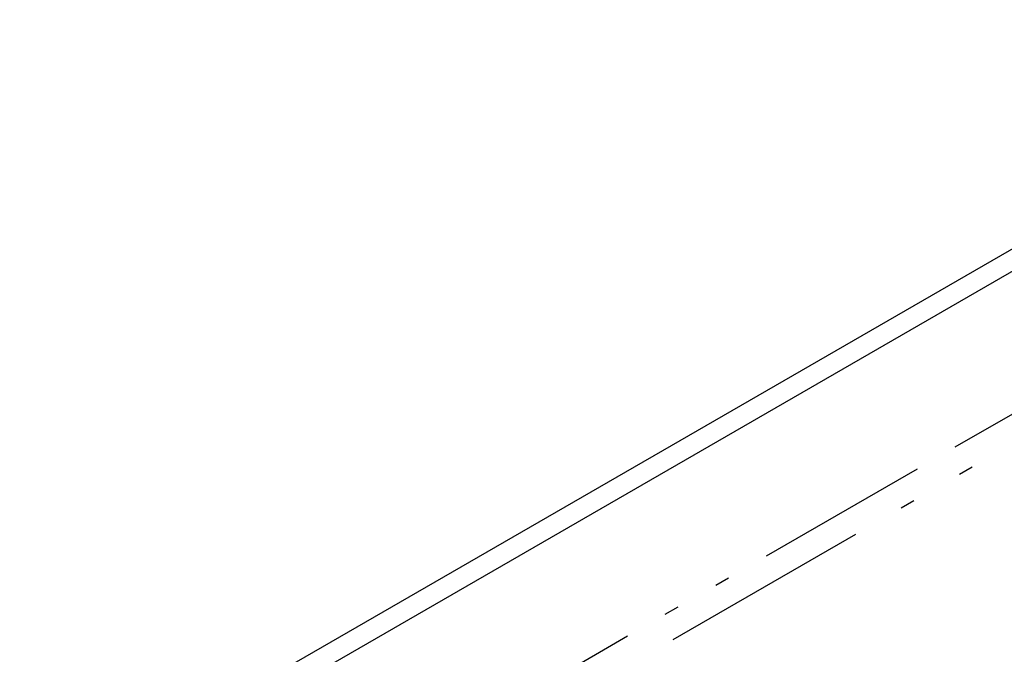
# Model space of a CAD drawing. Header units: inches. Extents: x 3 to 360, y 8 to 227.
# Tile 83 of 98: x 112.36 to 119.04, y 172.46 to 176.77. Entities that reach past the tile are written whole.
import ezdxf

# ---------------------------------------------------------------- set-up
doc = ezdxf.new("R2010")
doc.units = ezdxf.units.IN
doc.header["$LTSCALE"] = 10.666667
doc.header["$MEASUREMENT"] = 0
doc.linetypes.add('DOUBLE_DASH_DOUBLE_DOT', pattern=[0.74, 0.24, -0.06, 0.24, -0.06, 0.01, -0.06, 0.01, -0.06])
doc.layers.get('0').update_dxf_attribs({"lineweight": 25})
doc.layers.add('PHANTOM', color=7, linetype='DOUBLE_DASH_DOUBLE_DOT', lineweight=25)

msp = doc.modelspace()

# ---------------------------------------------------------------- linework, layer by layer
for p, q in [((98.8095, 163.5008), (121.791, 176.7692)), ((98.8095, 163.3477), (121.9236, 176.6927))]:
    msp.add_line(p, q)
at = {"layer": 'PHANTOM', "ltscale": 0.462403}
msp.add_line((114.181, 171.2529), (121.9236, 175.7231), dxfattribs=at)
at = {"layer": 'PHANTOM', "ltscale": 0.558816}
msp.add_line((121.9241, 175.5192), (115.6861, 171.9177), dxfattribs=at)
at = {"layer": 'PHANTOM', "ltscale": 0.458432}
msp.add_ellipse((121.4556, 168.4126), major_axis=(-2.2188, 3.843), ratio=0.57735, start_param=2.687279, end_param=6.764522, dxfattribs=at)

doc.saveas('drawing.dxf')
